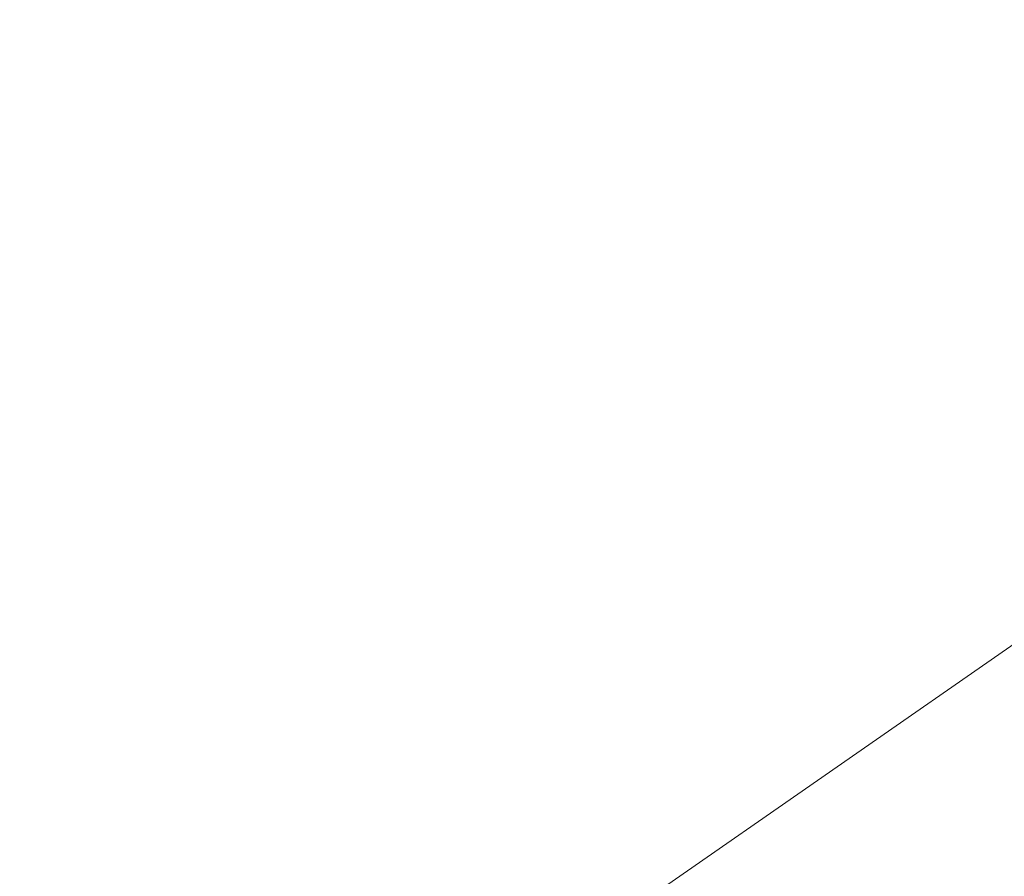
# Model space of a CAD drawing. Extents: x 7487291 to 7488682, y 5785010 to 5785505.
# Tile 184 of 256: x 7488614.49691 to 7488614.50364, y 5785407.70518 to 5785407.71103. Entities that reach past the tile are written whole.
import ezdxf

# ---------------------------------------------------------------- set-up
doc = ezdxf.new("R2010")
doc.units = 0
doc.header["$MEASUREMENT"] = 0
doc.linetypes.add('mz1.0_0.5', pattern=[1.5, 1, -0.5])
doc.layers.get('0').update_dxf_attribs({"color": 2, "linetype": 'CONTINUOUS', "lineweight": 5})
for name, color, linetype, lineweight in [('Kostka krawędz', 250, 'mz1.0_0.5', 9), ('KRAWĘZNIKI GRANITOWE', 6, 'CONTINUOUS', 18), ('pomiar', 5, 'CONTINUOUS', 5)]:
    doc.layers.add(name, color=color, linetype=linetype, lineweight=lineweight)
doc.styles.add('G7Text', font='romans.shx', dxfattribs={"width": 0.8, "oblique": 14.323945})

# ---------------------------------------------------------------- blocks, each defined once
blk = doc.blocks.new('G7PktWys')
at = {"color": 0, "linetype": 'Continuous', "lineweight": -2}
blk.add_circle((0, 0), 0.15, dxfattribs=at)
at = {"color": 0, "linetype": 'Continuous', "lineweight": -2, "style": 'G7Text', "oblique": 14.32394, "width": 0.8, "flags": 1}
blk.add_attdef('H', (1, 1), '', height=1.8, dxfattribs=at)
at = {"color": 0, "linetype": 'Continuous', "lineweight": -2, "style": 'G7Text', "oblique": 14.32394, "width": 0.8}
blk.add_attdef('ID', (1, -1.8), '', height=0.75, dxfattribs=at)

msp = doc.modelspace()

# ---------------------------------------------------------------- linework, layer by layer
at = {"layer": 'Kostka krawędz'}
for points, elevation in [([(7488631.21, 5785408.69), (7488629.52, 5785409.59), (7488627.82, 5785410.24), (7488625.67, 5785410.72), (7488623.51, 5785410.85), (7488621.69, 5785410.77), (7488619.88, 5785410.41), (7488617.76, 5785409.66), (7488616.02, 5785408.76), (7488614.35, 5785407.6), (7488613.15, 5785406.4), (7488611.97, 5785405.1), (7488610.94, 5785403.44), (7488610.11, 5785401.69), (7488609.56, 5785399.88), (7488609.18, 5785397.92), (7488609.13, 5785395.94), (7488609.34, 5785393.98), (7488609.8, 5785392.11), (7488610.49, 5785390.32)], 103.43), ([(7488610.49, 5785390.32), (7488609.8, 5785392.11), (7488609.34, 5785393.98), (7488609.13, 5785395.94), (7488609.18, 5785397.92), (7488609.56, 5785399.88), (7488610.11, 5785401.69), (7488610.94, 5785403.44), (7488611.97, 5785405.1), (7488613.15, 5785406.4), (7488614.35, 5785407.6), (7488616.02, 5785408.76), (7488617.76, 5785409.66), (7488619.88, 5785410.41), (7488621.69, 5785410.77), (7488623.51, 5785410.85), (7488625.67, 5785410.72), (7488627.82, 5785410.24), (7488629.52, 5785409.59), (7488631.21, 5785408.69)], 102.54)]:
    msp.add_lwpolyline(points, dxfattribs=dict(at, elevation=elevation))
at = {"layer": 'KRAWĘZNIKI GRANITOWE', "elevation": 103.46}
msp.add_lwpolyline([(7488631.21, 5785408.69), (7488629.52, 5785409.59), (7488627.82, 5785410.24), (7488625.67, 5785410.72), (7488623.51, 5785410.85), (7488621.69, 5785410.77), (7488619.88, 5785410.41), (7488617.76, 5785409.66), (7488616.02, 5785408.76), (7488614.35, 5785407.6), (7488613.15, 5785406.4), (7488611.97, 5785405.1), (7488610.94, 5785403.44), (7488610.11, 5785401.69), (7488609.56, 5785399.88), (7488609.18, 5785397.92), (7488609.13, 5785395.94), (7488609.34, 5785393.98), (7488609.8, 5785392.11), (7488610.49, 5785390.32)], dxfattribs=at)

# ---------------------------------------------------------------- block references
at = {"layer": 'pomiar', "linetype": 'Continuous', "lineweight": 5}
msp.add_blockref('G7PktWys', (7488614.35, 5785407.6, 103.5), dxfattribs=at)

doc.saveas('drawing.dxf')
